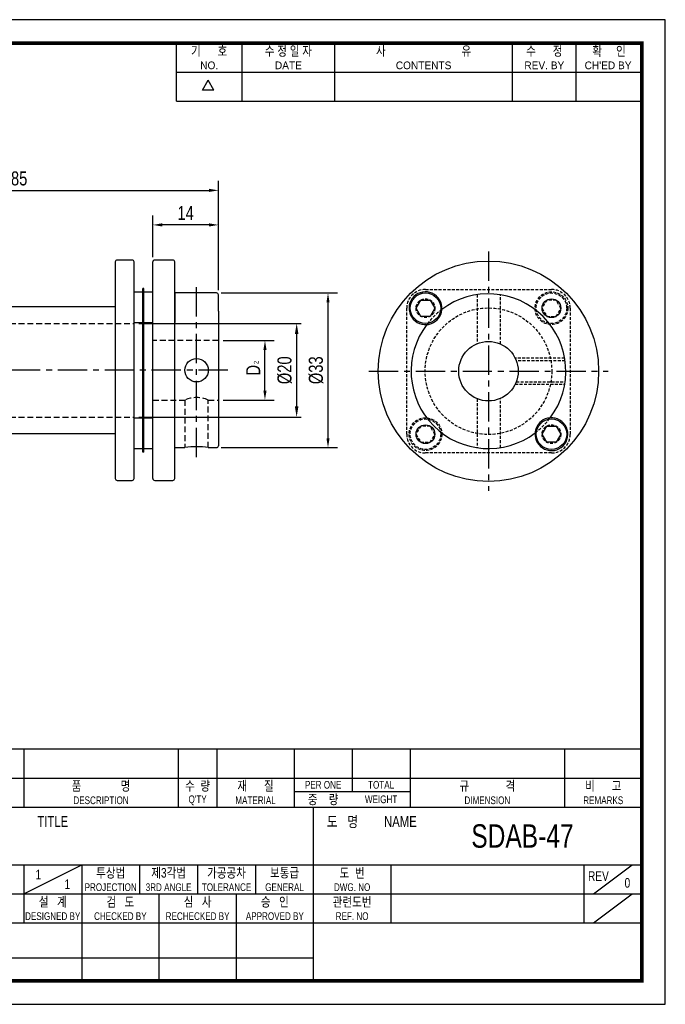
# Model space of a CAD drawing. Header units: millimetres. Extents: x 0 to 297, y 0 to 210.
# Tile 2 of 2: x 159 to 297, y 0 to 210. Entities that reach past the tile are written whole.
import ezdxf
from ezdxf.enums import TextEntityAlignment as Align

# ---------------------------------------------------------------- set-up
doc = ezdxf.new("R2010")
doc.units = ezdxf.units.MM
doc.header["$LTSCALE"] = 5
for name, pattern in [('CENTER', [2, 1.25, -0.25, 0.25, -0.25]), ('DASHED', [0.75, 0.5, -0.25]), ('HIDDEN', [0.375, 0.25, -0.125]), ('HIDDEN2', [0.1875, 0.125, -0.0625])]:
    doc.linetypes.add(name, pattern=pattern)
doc.layers.get('0').update_dxf_attribs({"linetype": 'CONTINUOUS'})
doc.layers.get('Defpoints').update_dxf_attribs({"linetype": 'CONTINUOUS'})
for name, color, linetype in [('BM', 2, 'CONTINUOUS'), ('CT', 1, 'CENTER'), ('D', 7, 'CONTINUOUS'), ('DIM', 7, 'CONTINUOUS'), ('HD', 4, 'DASHED')]:
    doc.layers.add(name, color=color, linetype=linetype)
doc.styles.get("Standard").update_dxf_attribs({"font": 'Gulim.ttf', "width": 0.8, "height": 3})
doc.dimstyles.new('LIM', dxfattribs={"dimtxt": 2, "dimasz": 2, "dimexe": 2, "dimexo": 1, "dimgap": 1, "dimtad": 1, "dimdec": 3, "dimzin": 9, "dimdsep": 46, "dimtxsty": 'Standard', "dimcen": 3, "dimclrd": 1, "dimclre": 1, "dimadec": 0, "dimazin": 0, "dimtfac": 1, "dimtdec": 3, "dimtmove": 0, "dimatfit": 3, "dimfxl": 0, "dimtolj": 1, "dimtzin": 0, "dimarcsym": 0})
doc.dimstyles.get("Standard").update_dxf_attribs({"dimtxt": 0.18, "dimasz": 0.18, "dimexe": 0.18, "dimexo": 0.0625, "dimgap": 0.09, "dimtad": 0, "dimtih": 1, "dimtoh": 1, "dimdec": 4, "dimzin": 0, "dimdsep": 46, "dimtxsty": 'Standard', "dimcen": 0.09, "dimadec": 0, "dimazin": 0, "dimtfac": 1, "dimtdec": 4, "dimtofl": 0, "dimtmove": 0, "dimatfit": 3, "dimfxl": 0, "dimtolj": 1, "dimtzin": 0, "dimarcsym": 0})

# ---------------------------------------------------------------- blocks, each defined once
blk = doc.blocks.new('*D163')
at = {"layer": 'Defpoints', "color": 0}
for p in [(201.69, 173.6), (116.69, 151.33), (201.69, 151.33)]:
    blk.add_point(p, dxfattribs=at)
at = {"layer": 'DIM', "color": 1, "lineweight": -2}
for p, q in [((116.69, 152.33), (116.69, 175.6)), ((201.69, 152.33), (201.69, 175.6)), ((118.69, 173.6), (199.69, 173.6))]:
    blk.add_line(p, q, dxfattribs=at)
at = {"layer": 'DIM', "color": 1}
for points in [[(118.69, 173.93), (118.69, 173.26), (116.69, 173.6)], [(199.69, 173.93), (199.69, 173.26), (201.69, 173.6)]]:
    blk.add_solid(points, dxfattribs=at)
at = {"layer": 'DIM', "color": 0, "insert": (159.19, 176.13), "char_height": 3, "attachment_point": 5}
blk.add_mtext('\\A1;85', dxfattribs=at)
blk = doc.blocks.new('*D160')
at = {"layer": 'Defpoints', "color": 0}
for p in [(187.69, 166.23), (187.69, 158.33), (201.69, 151.33)]:
    blk.add_point(p, dxfattribs=at)
at = {"layer": 'DIM', "color": 1, "lineweight": -2}
for p, q in [((187.69, 159.33), (187.69, 168.23)), ((201.69, 152.33), (201.69, 168.23)), ((199.69, 166.23), (189.69, 166.23))]:
    blk.add_line(p, q, dxfattribs=at)
at = {"layer": 'DIM', "color": 1}
for points in [[(189.69, 166.57), (189.69, 165.9), (187.69, 166.23)], [(199.69, 166.57), (199.69, 165.9), (201.69, 166.23)]]:
    blk.add_solid(points, dxfattribs=at)
at = {"layer": 'DIM', "color": 0, "insert": (194.69, 168.78), "char_height": 3, "attachment_point": 5}
blk.add_mtext('\\A1;14', dxfattribs=at)
blk = doc.blocks.new('*D161')
at = {"layer": 'Defpoints', "color": 0}
for p in [(201.29, 151.73), (225.06, 151.73), (201.29, 118.73)]:
    blk.add_point(p, dxfattribs=at)
at = {"layer": 'DIM', "color": 1, "lineweight": -2}
for p, q in [((202.29, 151.73), (227.06, 151.73)), ((225.06, 120.73), (225.06, 149.73)), ((202.29, 118.73), (227.06, 118.73))]:
    blk.add_line(p, q, dxfattribs=at)
at = {"layer": 'DIM', "color": 1}
for points in [[(224.73, 149.73), (225.39, 149.73), (225.06, 151.73)], [(224.73, 120.73), (225.39, 120.73), (225.06, 118.73)]]:
    blk.add_solid(points, dxfattribs=at)
at = {"layer": 'DIM', "color": 0, "insert": (222.52, 135.23), "char_height": 3, "attachment_point": 5, "rotation": 90}
blk.add_mtext('\\A1;%%c33', dxfattribs=at)
blk = doc.blocks.new('*D162')
at = {"layer": 'Defpoints', "color": 0}
for p in [(201.69, 141.58), (211.61, 141.58), (201.69, 128.88)]:
    blk.add_point(p, dxfattribs=at)
at = {"layer": 'DIM', "color": 1, "lineweight": -2}
for p, q in [((202.69, 141.58), (213.61, 141.58)), ((211.61, 130.88), (211.61, 139.58)), ((202.69, 128.88), (213.61, 128.88))]:
    blk.add_line(p, q, dxfattribs=at)
at = {"layer": 'DIM', "color": 1}
for points in [[(211.28, 139.58), (211.95, 139.58), (211.61, 141.58)], [(211.28, 130.88), (211.95, 130.88), (211.61, 128.88)]]:
    blk.add_solid(points, dxfattribs=at)
at = {"layer": 'DIM', "color": 0, "insert": (209.11, 135.23), "char_height": 3, "attachment_point": 5, "rotation": 90}
blk.add_mtext('\\A1;D', dxfattribs=at)
blk = doc.blocks.new('*D168')
at = {"layer": 'D', "color": 1, "lineweight": -2}
for p, q in [((184.69, 145.23), (219.37, 145.23)), ((218.37, 142.93), (218.37, 127.53)), ((184.69, 125.23), (219.37, 125.23))]:
    blk.add_line(p, q, dxfattribs=at)
at = {"layer": 'D', "color": 1}
for points in [[(217.99, 142.93), (218.76, 142.93), (218.37, 145.23)], [(217.99, 127.53), (218.76, 127.53), (218.37, 125.23)]]:
    blk.add_solid(points, dxfattribs=at)
at = {"layer": 'Defpoints', "color": 0}
for p in [(183.69, 145.23), (183.69, 125.23), (218.37, 125.23)]:
    blk.add_point(p, dxfattribs=at)
at = {"layer": 'D', "insert": (215.83, 135.23), "char_height": 3, "attachment_point": 5, "rotation": 90}
blk.add_mtext('\\A1;%%c20', dxfattribs=at)

msp = doc.modelspace()

# ---------------------------------------------------------------- linework, layer by layer
for p, q in [((192.71392, 192.64074), (192.71392, 205)), ((206.72109, 192.64074), (206.72109, 205)), ((226.49591, 192.64074), (226.49591, 205)), ((264.39765, 192.64074), (264.39765, 205)), ((277.99284, 192.64074), (277.99284, 205)), ((192.71392, 198.82037), (291.58802, 198.82037)), ((198.25647, 194.97648), (199.49239, 197.11716)), ((200.72832, 194.97648), (199.49239, 197.11716)), ((200.72832, 194.97648), (198.25647, 194.97648)), ((292, 54.43705), (147.8086, 54.43705)), ((160.16787, 54.43705), (160.16787, 42.07779)), ((193.1259, 54.43705), (193.1259, 42.07779)), ((201.36541, 54.43705), (201.36541, 42.07779)), ((217.84443, 54.43705), (217.84443, 42.07779)), ((230.20369, 54.43705), (230.20369, 45.37359)), ((242.56295, 54.43705), (242.56295, 42.07779)), ((275.52098, 54.43705), (275.52098, 42.07779)), ((147.8086, 48.25742), (292, 48.25742)), ((217.84443, 45.37359), (242.56295, 45.37359)), ((147.8086, 42.07779), (292, 42.07779)), ((221.96418, 5), (221.96418, 42.07779)), ((147.8086, 29.71852), (292, 29.71852)), ((160.16787, 23.53889), (172.52713, 29.71852)), ((160.16787, 29.71852), (160.16787, 17.35926)), ((172.52713, 29.71852), (172.52713, 5)), ((184.88639, 29.71852), (184.88639, 23.53889)), ((197.24565, 29.71852), (197.24565, 23.53889)), ((209.60492, 29.71852), (209.60492, 23.53889)), ((238.4432, 29.71852), (238.4432, 17.35926)), ((279.64074, 29.71852), (279.64074, 17.35926)), ((281.70061, 23.53889), (289.94012, 29.71852)), ((147.8086, 23.53889), (221.96418, 23.53889)), ((189.00615, 23.53889), (189.00615, 5)), ((205.48516, 23.53889), (205.48516, 5)), ((221.96418, 23.53889), (292, 23.53889)), ((281.70061, 17.35926), (289.94012, 23.53889)), ((147.8086, 17.35926), (292, 17.35926)), ((147.8086, 9.87984), (221.96418, 9.87984))]:
    msp.add_line(p, q)
msp.add_lwpolyline([(297, 210), (0, 210), (0, 0), (297, 0)], close=True)
msp.add_lwpolyline([(292, 205, 0.8, 0.8, 0), (5, 205, 0.8, 0.8, 0), (5, 5, 0.8, 0.8, 0), (292, 5, 0.8, 0.8, 0)], format="xyseb", close=True)
at = {"layer": 'BM', "linetype": 'Continuous'}
for p, q in [((179.69477, 158.32973), (179.69477, 112.12973)), ((183.29477, 158.72973), (180.09477, 158.72973)), ((183.69477, 112.12973), (183.69477, 158.32973)), ((187.69477, 112.12973), (187.69477, 158.32973)), ((191.96144, 158.72973), (188.09477, 158.72973)), ((192.36144, 112.12973), (192.36144, 158.32973)), ((185.59477, 151.91476), (183.69477, 151.91476)), ((185.59477, 148.66476), (185.59477, 152.66476)), ((185.79477, 152.66476), (185.59477, 152.66476)), ((185.79477, 148.66476), (185.79477, 152.66476)), ((187.69477, 151.91476), (185.79477, 151.91476)), ((192.36477, 151.91476), (192.36144, 151.91476)), ((192.36477, 151.91476), (192.36477, 145.41476)), ((201.29477, 151.72973), (192.36477, 151.72973)), ((201.69477, 147.81621), (201.69477, 151.32973)), ((243.84604, 148.46181), (244.84604, 150.19386)), ((244.84604, 150.19386), (246.84604, 150.19386)), ((246.84604, 150.19386), (247.84604, 148.46181)), ((179.69477, 148.72973), (138.69477, 148.72973)), ((185.59477, 121.79471), (185.59477, 148.66476)), ((185.79477, 121.79471), (185.79477, 148.66476)), ((201.69477, 147.81621), (201.69477, 145.26918)), ((244.84604, 146.72976), (243.84604, 148.46181)), ((247.84604, 148.46181), (246.84604, 146.72976)), ((183.69477, 145.41476), (185.59477, 145.41476)), ((185.79477, 145.41476), (187.69477, 145.41476)), ((192.36144, 145.41476), (192.36477, 145.41476)), ((201.69477, 145.26918), (201.69477, 119.12973)), ((246.84604, 146.72976), (244.84604, 146.72976)), ((185.59477, 125.04471), (183.69477, 125.04471)), ((187.69477, 125.04471), (185.79477, 125.04471)), ((270.71609, 121.59175), (271.71609, 123.32381)), ((271.71609, 123.32381), (273.71609, 123.32381)), ((273.71609, 123.32381), (274.71609, 121.59175)), ((138.69477, 121.72973), (179.69477, 121.72973)), ((185.59477, 117.79471), (185.59477, 121.79471)), ((185.79477, 117.79471), (185.79477, 121.79471)), ((271.71609, 119.8597), (270.71609, 121.59175)), ((273.71609, 119.8597), (271.71609, 119.8597)), ((274.71609, 121.59175), (273.71609, 119.8597)), ((183.69477, 118.54471), (185.59477, 118.54471)), ((185.79477, 117.79471), (185.59477, 117.79471)), ((185.79477, 118.54471), (187.69477, 118.54471)), ((192.36144, 118.72973), (194.53719, 118.72973)), ((192.36144, 118.54471), (192.36477, 118.54471)), ((192.36477, 118.54471), (192.36477, 118.72973)), ((199.52256, 118.72973), (201.29477, 118.72973)), ((180.09477, 111.72973), (183.29477, 111.72973)), ((188.09477, 111.72973), (191.96144, 111.72973))]:
    msp.add_line(p, q, dxfattribs=at)
at = {"layer": 'BM', "linetype": 'HIDDEN2'}
for p, q in [((192.36477, 151.72973), (192.36144, 151.72973)), ((192.36144, 148.39556), (192.36477, 148.39556)), ((192.36477, 118.72973), (192.36477, 125.04471))]:
    msp.add_line(p, q, dxfattribs=at)
at = {"layer": 'BM', "linetype": 'Continuous'}
for centre, radius in [((259.28106, 135.02678), 23.5), ((259.28106, 135.02678), 23.5), ((245.84604, 148.46181), 3.25), ((272.71609, 148.46181), 2), ((272.71609, 148.46181), 2), ((259.28106, 135.02678), 6.35), ((197.02809, 135.22973), 2.5), ((272.71609, 121.59175), 3.25), ((245.84604, 121.59175), 2), ((245.84604, 121.59175), 2)]:
    msp.add_circle(centre, radius, dxfattribs=at)
for centre, radius, start, end in [((180.09477, 158.32973), 0.4, 90, 180), ((183.29477, 158.32973), 0.4, 0, 90), ((188.09477, 158.32973), 0.4, 90, 180), ((191.96144, 158.32973), 0.4, 0, 90), ((201.29477, 151.32973), 0.4, 0, 90), ((245.84604, 148.46181), 3.5, 355.5888007, 274.4111993), ((259.28106, 135.02678), 16.5, 322.9327985, 127.0672015), ((245.84604, 148.46181), 3.5, 284.0307519, 345.9692481), ((245.84604, 148.46181), 3.5, 345.9692481, 355.5888007), ((259.28106, 135.02678), 16.5, 142.9327985, 307.0672015), ((245.84604, 148.46181), 3.5, 274.4111993, 284.0307519), ((272.71609, 121.59175), 3.5, 175.5888007, 94.4111993), ((272.71609, 121.59175), 3.5, 104.0307519, 165.9692481), ((272.71609, 121.59175), 3.5, 94.4111993, 104.0307519), ((272.71609, 121.59175), 3.5, 165.9692481, 175.5888007), ((197.02804, 102.3663), 16.5536, 81.3134527, 98.6860559), ((201.29477, 119.12973), 0.4, 270, 0), ((180.09477, 112.12973), 0.4, 180, 270), ((183.29477, 112.12973), 0.4, 270, 0), ((188.09477, 112.12973), 0.4, 180, 270), ((191.96144, 112.12973), 0.4, 270, 0)]:
    msp.add_arc(centre, radius, start, end, dxfattribs=at)
at = {"layer": 'BM', "linetype": 'HIDDEN2'}
for centre, radius, start, end in [((259.28106, 135.02678), 16.5, 127.0672015, 142.9327985), ((245.84604, 148.46181), 3.5, 345.9692481, 355.5888007), ((245.84604, 148.46181), 3.5, 274.4111993, 281.607198), ((245.84604, 148.46181), 3.5, 282.1848831, 284.0307519), ((259.28106, 135.02678), 16.5, 307.0672015, 322.9327985)]:
    msp.add_arc(centre, radius, start, end, dxfattribs=at)
at = {"layer": 'CT'}
for p, q in [((259.28106, 160.52678), (259.28106, 109.52678)), ((197.02811, 116.72973), (197.02808, 153.72973)), ((203.69477, 135.22973), (138.69477, 135.22973)), ((233.78106, 135.02678), (284.78106, 135.02678))]:
    msp.add_line(p, q, dxfattribs=at)
at = {"layer": 'D'}
msp.add_line((192.71392, 192.64074), (292, 192.64074), dxfattribs=at)
at = {"layer": 'HD', "linetype": 'HIDDEN2'}
for p, q in [((185.79477, 151.91476), (185.59477, 151.91476)), ((245.84604, 152.46181), (272.71609, 152.46181)), ((256.87981, 151.35112), (256.87981, 140.90526)), ((261.87981, 140.82189), (261.87981, 151.32209)), ((185.79477, 150.66476), (185.59477, 150.66476)), ((271.71609, 150.19386), (270.71609, 148.46181)), ((273.71609, 150.19386), (271.71609, 150.19386)), ((274.71609, 148.46181), (273.71609, 150.19386)), ((241.84604, 121.59175), (241.84604, 148.46181)), ((270.71609, 148.46181), (271.71609, 146.72976)), ((273.71609, 146.72976), (274.71609, 148.46181)), ((276.71609, 148.46181), (276.71609, 121.59175)), ((185.59477, 146.66476), (185.79477, 146.66476)), ((185.59477, 145.41476), (185.79477, 145.41476)), ((271.71609, 146.72976), (273.71609, 146.72976)), ((185.79477, 141.57973), (185.59477, 141.57973)), ((275.54747, 137.79339), (264.99669, 137.79339)), ((275.63027, 137.26018), (265.22699, 137.26018)), ((265.22699, 132.79339), (275.63027, 132.79339)), ((264.99669, 132.26018), (275.54747, 132.26018)), ((185.59477, 128.87973), (185.79477, 128.87973)), ((256.87981, 129.14831), (256.87981, 118.70245)), ((261.87981, 118.73148), (261.87981, 129.23168)), ((185.79477, 125.04471), (185.59477, 125.04471)), ((185.79477, 123.79471), (185.59477, 123.79471)), ((244.84604, 123.32381), (243.84604, 121.59175)), ((246.84604, 123.32381), (244.84604, 123.32381)), ((247.84604, 121.59175), (246.84604, 123.32381)), ((185.59477, 119.79471), (185.79477, 119.79471)), ((243.84604, 121.59175), (244.84604, 119.8597)), ((244.84604, 119.8597), (246.84604, 119.8597)), ((246.84604, 119.8597), (247.84604, 121.59175)), ((185.59477, 118.54471), (185.79477, 118.54471)), ((272.71609, 117.59175), (245.84604, 117.59175))]:
    msp.add_line(p, q, dxfattribs=at)
at = {"layer": 'HD', "linetype": 'HIDDEN'}
for p, q in [((134.69477, 145.22973), (183.69477, 145.22973)), ((201.69477, 141.57973), (187.69477, 141.57973)), ((187.69477, 128.87973), (194.53293, 128.87973)), ((194.52811, 128.8835), (194.52811, 118.72973)), ((199.51912, 128.87973), (201.69477, 128.87973)), ((199.52811, 118.72973), (199.52811, 128.88398)), ((134.69477, 125.22973), (183.69477, 125.22973))]:
    msp.add_line(p, q, dxfattribs=at)
at = {"layer": 'HD', "linetype": 'HIDDEN2'}
for centre, radius in [((272.71609, 148.46181), 3.5), ((272.71609, 148.46181), 3.25), ((245.84604, 148.46181), 2), ((259.28106, 135.02678), 13.5), ((245.84604, 121.59175), 3.5), ((245.84604, 121.59175), 3.25), ((272.71609, 121.59175), 2)]:
    msp.add_circle(centre, radius, dxfattribs=at)
for centre, start, end in [((245.84604, 148.46181), 90, 180), ((272.71609, 148.46181), 0, 90), ((245.84604, 121.59175), 180, 270), ((272.71609, 121.59175), 270, 0)]:
    msp.add_arc(centre, 4, start, end, dxfattribs=at)
at = {"layer": 'HD', "linetype": 'Continuous'}
msp.add_arc((197.02808, 123.05126), 6.34251, 113.2123022, 113.2132376, dxfattribs=at)
at = {"layer": 'HD', "linetype": 'HIDDEN'}
msp.add_arc((197.02808, 123.05126), 6.34251, 66.7862947, 113.2123022, dxfattribs=at)

# ---------------------------------------------------------------- texts
at = {"layer": 'D', "width": 0.8}
for s, height, p in [('기      호', 2.059877, (199.71751, 203.3521)), ('수 정 일 자', 2.059877, (216.6085, 203.3521)), ('사                           유', 2.0598771, (245.44678, 203.3521)), ('수      정', 2.059877, (271.19524, 203.3521)), ('확     인', 2.059877, (284.99642, 203.3521)), ('품              명', 2.0598771, (176.64688, 46.60952)), ('수  량', 2.059877, (197.24565, 46.60952)), ('재      질', 2.059877, (209.60492, 46.60952)), ('PER ONE', 1.647902, (224.02406, 46.8155)), ('TOTAL', 1.647902, (236.38332, 46.8155)), ('규             격', 2.0598771, (259.04197, 46.60952)), ('비      고', 2.059877, (283.76049, 46.60952)), ('DESCRIPTION', 1.6479017, (176.64688, 43.5197)), ("Q'TY", 1.647902, (197.24565, 43.5197)), ('MATERIAL', 1.647902, (209.60492, 43.5197)), ('중    량', 2.059877, (224.02406, 43.72569)), ('WEIGHT', 1.647902, (236.38332, 43.72569)), ('DIMENSION', 1.647902, (259.04197, 43.5197)), ('REMARKS', 1.647902, (283.76049, 43.5197)), ('TITLE', 2.307062, (166.3475, 38.98797)), ('도   명', 2.307062, (228.14381, 38.98797)), ('NAME', 2.307062, (240.50307, 38.98797)), ('SDAB-47', 5, (266.52795, 35.89816)), ('투상법', 2.059877, (178.70676, 28.07062)), ('제3각법', 2.059877, (191.06602, 28.07062)), ('가공공차', 2.059877, (203.42529, 28.07062)), ('보통급', 2.059877, (215.78455, 28.07062)), ('도  번', 2.059877, (230.20369, 28.07062)), ('1', 2.05988, (163.25768, 27.65865)), ('REV', 2.059877, (282.73055, 27.34967)), ('1', 2.05988, (169.43731, 25.59877)), ('PROJECTION', 1.647902, (178.70676, 24.98081)), ('3RD ANGLE', 1.647902, (191.06602, 24.98081)), ('TOLERANCE', 1.647902, (203.42529, 24.98081)), ('GENERAL', 1.647902, (215.78455, 24.98081)), ('DWG. NO', 1.647902, (230.20369, 24.98081)), ('0', 2.05988, (288.91018, 25.90775)), ('설   계', 2.059877, (166.3475, 21.89099)), ('검   도', 2.059877, (180.76664, 21.89099)), ('심   사', 2.059877, (197.24565, 21.89099)), ('승   인', 2.059877, (213.72467, 21.89099)), ('관련도번', 2.059877, (230.20369, 21.89099)), ('REF. NO', 1.647902, (230.20369, 18.80118))]:
    msp.add_text(s, height=height, dxfattribs=at).set_placement(p, align=Align.MIDDLE)
at = {"layer": 'D'}
for s, p in [('NO.', (199.71751, 200.26228)), ('DATE', (216.6085, 200.26228)), ('CONTENTS', (245.44678, 200.26228)), ('REV. BY', (271.19524, 200.26228)), ("CH'ED BY", (284.79043, 200.26228))]:
    msp.add_text(s, height=1.647902, dxfattribs=at).set_placement(p, align=Align.MIDDLE)
at = {"layer": 'D', "width": 0.8}
for s, height, p in [('DESIGNED BY', 1.6479017, (166.3475, 17.97719)), ('CHECKED BY', 1.647902, (180.76664, 17.97719)), ('RECHECKED BY', 1.6479017, (197.24565, 17.97719)), ('APPROVED BY', 1.6479017, (213.72467, 17.97719))]:
    msp.add_text(s, height=height, dxfattribs=at).set_placement(p, align=Align.CENTER)
at = {"layer": 'DIM', "insert": (209.25057, 136.54266), "char_height": 1, "width": 2.9, "attachment_point": 1, "rotation": 90}
msp.add_mtext('2', dxfattribs=at)

# ---------------------------------------------------------------- dimensions: what is measured, and where the dimension line sits
at = {"layer": 'D'}
dim = msp.add_linear_dim(base=(218.3727, 125.22973), p1=(183.69477, 145.22973), p2=(183.69477, 125.22973), angle=90, text='%%c20', dimstyle='Standard', override={"dimtxt": 2, "dimasz": 2.3, "dimexe": 1, "dimexo": 1, "dimgap": 1, "dimtad": 1, "dimtih": 0, "dimtoh": 0, "dimzin": 8, "dimcen": 1, "dimclrd": 1, "dimclre": 1, "dimclrt": 256, "dimadec": 4, "dimazin": 2, "dimtfac": 0.5, "dimtix": 1, "dimtofl": 1, "dimtmove": 2, "dimtzin": 8}, dxfattribs=at)
dim.commit()
dim.dimension.update_dxf_attribs({"geometry": '*D168', "text_midpoint": (215.83475, 135.22973)})
at = {"layer": 'DIM'}
for base, p1, p2, picture, middle in [((201.69477, 173.59614), (116.69477, 151.32973), (201.69477, 151.32973), '*D163', (159.19477, 176.13409)), ((187.69477, 166.23372), (201.69477, 151.32973), (187.69477, 158.32973), '*D160', (194.69477, 168.77566))]:
    dim = msp.add_linear_dim(base=base, p1=p1, p2=p2, dimstyle='LIM', dxfattribs=at)
    dim.commit()
    dim.dimension.update_dxf_attribs({"geometry": picture, "text_midpoint": middle})
for base, p1, p2, text, picture, middle in [((225.05866, 151.72973), (201.29477, 118.72973), (201.29477, 151.72973), '%%c<>', '*D161', (222.52071, 135.22973)), ((211.61488, 141.57973), (201.69477, 128.87973), (201.69477, 141.57973), 'D', '*D162', (209.11288, 135.22973))]:
    dim = msp.add_linear_dim(base=base, p1=p1, p2=p2, angle=90, text=text, dimstyle='LIM', dxfattribs=at)
    dim.commit()
    dim.dimension.update_dxf_attribs({"geometry": picture, "text_midpoint": middle})

doc.saveas('drawing.dxf')
